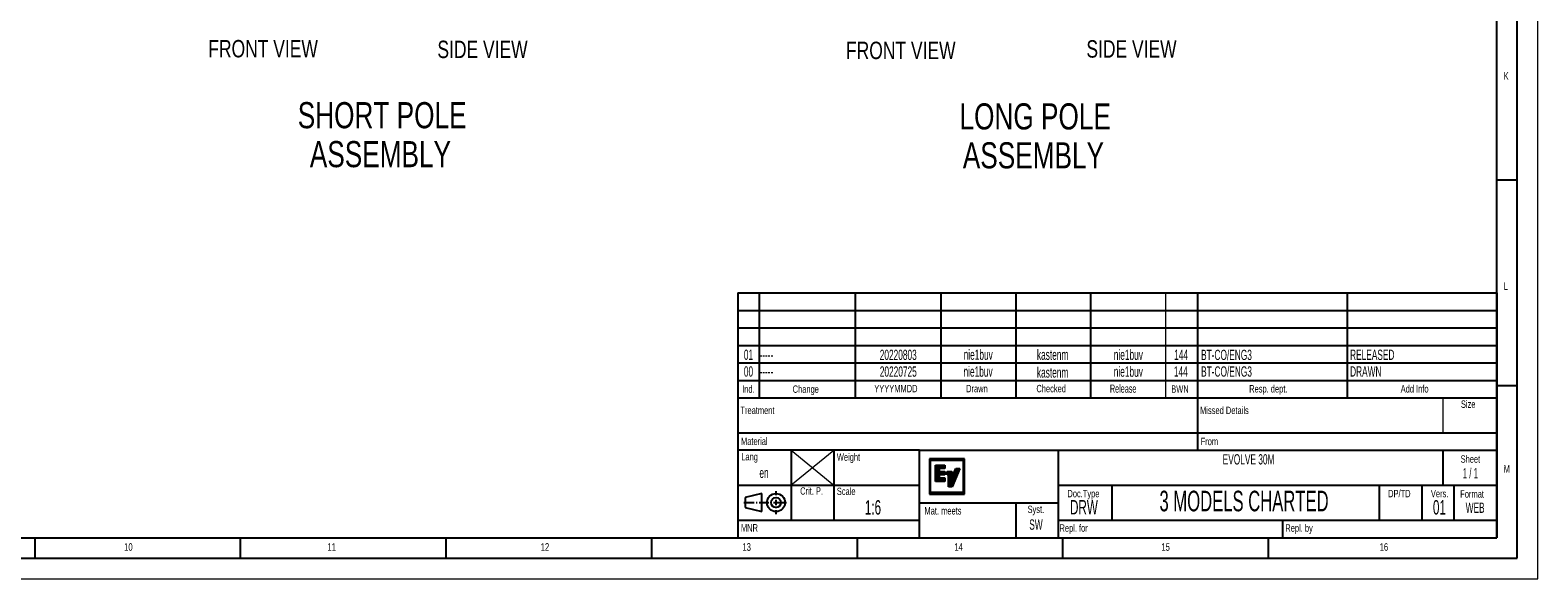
# Model space of a CAD drawing. Header units: millimetres. Extents: x 0 to 5046, y 0 to 3564.
# Tile 11 of 17: x 2846 to 5046, y 0 to 800. Entities that reach past the tile are written whole.
import ezdxf

# ---------------------------------------------------------------- set-up
doc = ezdxf.new("R2010")
doc.units = ezdxf.units.MM
doc.header["$LTSCALE"] = 6
doc.layers.add('FORMAT', color=7, linetype='Continuous')
doc.layers.add('SLD-0', color=7, linetype='Continuous')
doc.styles.add('SLDTEXTSTYLE0', font='TXT', dxfattribs={"width": 0.75})
doc.styles.add('SLDTEXTSTYLE1', font='TXT', dxfattribs={"width": 0.605})
doc.styles.add('SLDTEXTSTYLE2', font='TXT', dxfattribs={"width": 0.563})

# ---------------------------------------------------------------- blocks, each defined once
blk = doc.blocks.new('Block2')
at = {"linetype": 'Continuous', "true_color": 0xffffff}
h = blk.add_hatch(color=7, dxfattribs=at)
h.paths.add_polyline_path([(0, 51.3), (0, 0), (50.9, 0), (50.9, 51.3)], flags=0)
h.paths.add_polyline_path([(49, 49.6), (49, 2.2), (1.7, 2.2), (1.7, 49.6)], flags=0)
for points in [[(8.9, 18.6), (8.9, 18.6), (8.9, 18.6), (8.9, 18.6), (8.9, 18.7), (8.9, 42), (8.9, 42.1), (8.9, 42.1), (8.9, 42.1), (9, 42.2), (9, 42.2), (9, 42.2), (9.1, 42.2), (9.1, 42.2), (22.4, 42.2), (22.4, 42.2), (22.4, 42.2), (22.5, 42.2), (22.5, 42.2), (22.5, 42.1), (22.5, 42.1), (22.5, 42.1), (22.5, 42), (22.5, 42), (22.5, 37.4), (22.5, 37.4), (22.5, 37.4), (22.5, 37.3), (22.5, 37.3), (22.5, 37.3), (22.4, 37.2), (22.4, 37.2), (22.4, 37.2), (14.3, 37.2), (14.3, 37.2), (14.3, 37.2), (14.2, 37.2), (14.2, 37.2), (14.2, 37.1), (14.2, 37.1), (14.2, 37.1), (14.2, 37), (14.2, 33.3), (14.2, 33.2), (14.2, 33.2), (14.2, 33.2), (14.2, 33.2), (14.2, 33.1), (14.2, 33.1), (14.3, 33.1), (14.3, 33.1), (14.3, 33.1), (22.4, 33.1), (22.4, 33.1), (22.4, 33.1), (22.5, 33), (22.5, 33), (22.5, 33), (22.5, 32.9), (22.5, 32.9), (22.5, 32.9), (22.5, 32.9), (22.5, 28.2), (22.5, 28.2), (22.5, 28.1), (22.5, 28.1), (22.5, 28.1), (22.5, 28), (22.4, 28), (22.4, 28), (22.4, 28), (14.3, 28), (14.3, 28), (14.2, 28), (14.2, 28), (14.2, 27.9), (14.1, 27.9), (14.1, 27.9), (14.1, 27.8), (14.1, 27.8), (14.1, 23.8), (14.1, 23.8), (14.1, 23.8), (14.1, 23.7), (14.1, 23.7), (14.2, 23.7), (14.2, 23.7), (14.2, 23.6), (14.3, 23.6), (14.3, 23.6), (22.4, 23.6), (22.4, 23.6), (22.5, 23.6), (22.5, 23.6), (22.5, 23.6), (22.6, 23.5), (22.6, 23.5), (22.6, 23.5), (22.6, 23.4), (22.6, 23.4), (22.6, 18.7), (22.6, 18.6), (22.6, 18.6), (22.6, 18.6), (22.5, 18.5), (22.5, 18.5), (22.5, 18.5), (22.4, 18.5), (22.4, 18.5), (9.1, 18.5), (9.1, 18.5), (9, 18.5), (9, 18.5), (9, 18.5)], [(44.2, 37.4), (44.2, 37.4), (44.2, 37.3), (44.2, 37.3), (32.9, 10.8), (32.9, 10.8), (32.9, 10.8), (32.8, 10.8), (32.8, 10.7), (32.8, 10.7), (32.7, 10.7), (27.9, 10.7), (27.9, 10.7), (27.9, 10.7), (27.8, 10.8), (27.8, 10.8), (27.8, 10.8), (27.8, 10.8), (27.8, 10.9), (27.8, 10.9), (27.8, 10.9), (27.7, 11), (27.7, 11), (27.7, 27.9), (25.8, 27.9), (25.7, 27.9), (25.7, 27.9), (25.7, 28), (25.6, 28), (25.6, 28), (25.6, 28), (25.6, 28.1), (25.6, 28.1), (25.6, 28.1), (25.6, 28.2), (25.6, 28.2), (25.6, 32.9), (25.6, 32.9), (25.6, 32.9), (25.6, 33), (25.6, 33), (25.6, 33), (25.7, 33), (25.7, 33), (25.7, 33), (32.5, 33), (32.5, 33), (32.6, 33), (32.6, 33), (32.6, 33), (32.7, 33), (32.7, 32.9), (32.7, 32.9), (32.7, 32.9), (32.7, 32.8), (32.7, 32.8), (32.7, 32.8), (32.7, 24.8), (32.7, 24.8), (32.7, 24.8), (32.8, 24.8), (32.8, 24.7), (32.8, 24.7), (32.8, 24.7), (32.9, 24.7), (32.9, 24.7), (32.9, 24.7), (33, 24.7), (33, 24.7), (33, 24.8), (33.1, 24.8), (33.1, 24.8), (38.5, 37.5), (38.5, 37.6), (38.6, 37.6), (38.6, 37.6), (38.6, 37.6), (38.7, 37.6), (38.7, 37.6), (44, 37.6), (44, 37.6), (44, 37.6), (44.1, 37.6), (44.1, 37.6), (44.1, 37.6), (44.1, 37.5), (44.1, 37.5), (44.2, 37.5), (44.2, 37.4), (44.2, 37.4), (44.2, 37.4)]]:
    blk.add_hatch(color=7, dxfattribs=at).paths.add_polyline_path(points, flags=0)
at = {"layer": 'SLD-0', "color": 7, "true_color": 0xffffff}
for p, q in [((50.9, 51.3), (0, 51.3)), ((0, 51.3), (0, 0)), ((1.7, 2.2), (1.7, 49.6)), ((1.7, 49.6), (49, 49.6)), ((49, 49.6), (49, 2.2)), ((50.9, 0), (50.9, 51.3)), ((8.9, 42.1), (9, 42.2)), ((8.9, 42), (8.9, 42.1)), ((8.9, 42.1), (8.9, 42.1)), ((8.9, 42.1), (8.9, 42.1)), ((8.9, 18.7), (8.9, 42)), ((9, 42.2), (9, 42.2)), ((9, 42.2), (9, 42.2)), ((9, 42.2), (9.1, 42.2)), ((9.1, 42.2), (9.1, 42.2)), ((9.1, 42.2), (22.4, 42.2)), ((14.2, 27.9), (14.1, 27.9)), ((14.1, 27.9), (14.1, 27.9)), ((14.1, 27.9), (14.1, 27.8)), ((14.1, 27.8), (14.1, 27.8)), ((14.1, 27.8), (14.1, 23.8)), ((14.1, 23.8), (14.1, 23.8)), ((14.1, 23.8), (14.1, 23.8)), ((14.1, 23.8), (14.1, 23.7)), ((14.1, 23.7), (14.1, 23.7)), ((14.1, 23.7), (14.2, 23.7)), ((14.3, 37.2), (14.2, 37.2)), ((14.2, 37.2), (14.2, 37.2)), ((14.2, 37.2), (14.2, 37.1)), ((14.2, 37.1), (14.2, 37.1)), ((14.2, 37.1), (14.2, 37.1)), ((14.2, 37.1), (14.2, 37)), ((14.2, 37), (14.2, 33.3)), ((14.2, 33.3), (14.2, 33.2)), ((14.2, 33.2), (14.2, 33.2)), ((14.2, 33.2), (14.2, 33.2)), ((14.2, 33.2), (14.2, 33.2)), ((14.2, 33.2), (14.2, 33.1)), ((14.2, 33.1), (14.2, 33.1)), ((14.2, 33.1), (14.3, 33.1)), ((14.3, 28), (14.2, 28)), ((14.2, 28), (14.2, 28)), ((14.2, 28), (14.2, 27.9)), ((14.2, 23.7), (14.2, 23.7)), ((14.2, 23.7), (14.2, 23.6)), ((14.2, 23.6), (14.3, 23.6)), ((22.4, 37.2), (14.3, 37.2)), ((14.3, 37.2), (14.3, 37.2)), ((14.3, 37.2), (14.3, 37.2)), ((14.3, 33.1), (14.3, 33.1)), ((14.3, 33.1), (14.3, 33.1)), ((14.3, 33.1), (22.4, 33.1)), ((22.4, 28), (14.3, 28)), ((14.3, 28), (14.3, 28)), ((14.3, 23.6), (14.3, 23.6)), ((14.3, 23.6), (22.4, 23.6)), ((22.4, 42.2), (22.4, 42.2)), ((22.4, 42.2), (22.4, 42.2)), ((22.4, 42.2), (22.5, 42.2)), ((22.5, 37.3), (22.4, 37.2)), ((22.4, 37.2), (22.4, 37.2)), ((22.4, 37.2), (22.4, 37.2)), ((22.4, 33.1), (22.4, 33.1)), ((22.4, 33.1), (22.4, 33.1)), ((22.4, 33.1), (22.5, 33)), ((22.5, 28), (22.4, 28)), ((22.4, 28), (22.4, 28)), ((22.4, 28), (22.4, 28)), ((22.4, 23.6), (22.4, 23.6)), ((22.4, 23.6), (22.5, 23.6)), ((22.5, 42.2), (22.5, 42.2)), ((22.5, 42.2), (22.5, 42.1)), ((22.5, 42.1), (22.5, 42.1)), ((22.5, 42.1), (22.5, 42.1)), ((22.5, 42.1), (22.5, 42)), ((22.5, 42), (22.5, 42)), ((22.5, 42), (22.5, 37.4)), ((22.5, 37.4), (22.5, 37.4)), ((22.5, 37.4), (22.5, 37.4)), ((22.5, 37.4), (22.5, 37.3)), ((22.5, 37.3), (22.5, 37.3)), ((22.5, 37.3), (22.5, 37.3)), ((22.5, 33), (22.5, 33)), ((22.5, 33), (22.5, 33)), ((22.5, 33), (22.5, 32.9)), ((22.5, 32.9), (22.5, 32.9)), ((22.5, 32.9), (22.5, 32.9)), ((22.5, 32.9), (22.5, 32.9)), ((22.5, 32.9), (22.5, 28.2)), ((22.5, 28.2), (22.5, 28.2)), ((22.5, 28.2), (22.5, 28.1)), ((22.5, 28.1), (22.5, 28.1)), ((22.5, 28.1), (22.5, 28.1)), ((22.5, 28.1), (22.5, 28)), ((22.5, 23.6), (22.5, 23.6)), ((22.5, 23.6), (22.5, 23.6)), ((22.5, 23.6), (22.6, 23.5)), ((22.6, 23.5), (22.6, 23.5)), ((22.6, 23.5), (22.6, 23.5)), ((22.6, 23.5), (22.6, 23.4)), ((22.6, 23.4), (22.6, 23.4)), ((22.6, 23.4), (22.6, 18.7)), ((25.6, 32.9), (25.6, 33)), ((25.6, 33), (25.6, 33)), ((25.6, 33), (25.6, 33)), ((25.6, 33), (25.7, 33)), ((25.6, 28.2), (25.6, 32.9)), ((25.6, 32.9), (25.6, 32.9)), ((25.6, 32.9), (25.6, 32.9)), ((25.6, 28.1), (25.6, 28.2)), ((25.6, 28.2), (25.6, 28.2)), ((25.6, 28), (25.6, 28.1)), ((25.6, 28.1), (25.6, 28.1)), ((25.6, 28.1), (25.6, 28.1)), ((25.7, 28), (25.6, 28)), ((25.6, 28), (25.6, 28)), ((25.6, 28), (25.6, 28)), ((25.7, 33), (25.7, 33)), ((25.7, 33), (25.7, 33)), ((25.7, 33), (32.5, 33)), ((25.7, 27.9), (25.7, 28)), ((25.8, 27.9), (25.7, 27.9)), ((25.7, 27.9), (25.7, 27.9)), ((27.7, 27.9), (25.8, 27.9)), ((27.7, 11), (27.7, 27.9)), ((32.5, 33), (32.5, 33)), ((32.5, 33), (32.6, 33)), ((32.6, 33), (32.6, 33)), ((32.6, 33), (32.6, 33)), ((32.6, 33), (32.7, 33)), ((32.7, 33), (32.7, 32.9)), ((32.7, 32.9), (32.7, 32.9)), ((32.7, 32.9), (32.7, 32.9)), ((32.7, 32.9), (32.7, 32.8)), ((32.7, 32.8), (32.7, 32.8)), ((32.7, 32.8), (32.7, 32.8)), ((32.7, 32.8), (32.7, 24.8)), ((32.7, 24.8), (32.7, 24.8)), ((32.7, 24.8), (32.7, 24.8)), ((32.7, 24.8), (32.8, 24.8)), ((32.8, 24.8), (32.8, 24.7)), ((32.8, 24.7), (32.8, 24.7)), ((32.8, 24.7), (32.8, 24.7)), ((32.8, 24.7), (32.9, 24.7)), ((44.2, 37.3), (32.9, 10.8)), ((32.9, 24.7), (32.9, 24.7)), ((32.9, 24.7), (32.9, 24.7)), ((32.9, 24.7), (33, 24.7)), ((33, 24.7), (33, 24.8)), ((33, 24.8), (33.1, 24.8)), ((33, 24.7), (33, 24.7)), ((33.1, 24.8), (38.5, 37.5)), ((33.1, 24.8), (33.1, 24.8)), ((38.5, 37.5), (38.5, 37.6)), ((38.5, 37.6), (38.6, 37.6)), ((38.6, 37.6), (38.6, 37.6)), ((38.6, 37.6), (38.6, 37.6)), ((38.6, 37.6), (38.7, 37.6)), ((38.7, 37.6), (38.7, 37.6)), ((38.7, 37.6), (44, 37.6)), ((44, 37.6), (44, 37.6)), ((44, 37.6), (44, 37.6)), ((44, 37.6), (44.1, 37.6)), ((44.1, 37.6), (44.1, 37.6)), ((44.1, 37.6), (44.1, 37.6)), ((44.1, 37.6), (44.1, 37.5)), ((44.1, 37.5), (44.1, 37.5)), ((44.1, 37.5), (44.2, 37.5)), ((44.2, 37.5), (44.2, 37.4)), ((44.2, 37.4), (44.2, 37.3)), ((44.2, 37.4), (44.2, 37.4)), ((44.2, 37.4), (44.2, 37.4)), ((44.2, 37.4), (44.2, 37.4)), ((44.2, 37.4), (44.2, 37.4)), ((44.2, 37.3), (44.2, 37.3)), ((0, 0), (50.9, 0)), ((49, 2.2), (1.7, 2.2)), ((8.9, 18.6), (8.9, 18.7)), ((8.9, 18.6), (8.9, 18.6)), ((8.9, 18.6), (8.9, 18.6)), ((9, 18.5), (8.9, 18.6)), ((8.9, 18.6), (8.9, 18.6)), ((9.1, 18.5), (9, 18.5)), ((9, 18.5), (9, 18.5)), ((9, 18.5), (9, 18.5)), ((22.4, 18.5), (9.1, 18.5)), ((9.1, 18.5), (9.1, 18.5)), ((22.5, 18.5), (22.4, 18.5)), ((22.4, 18.5), (22.4, 18.5)), ((22.6, 18.6), (22.5, 18.5)), ((22.5, 18.5), (22.5, 18.5)), ((22.5, 18.5), (22.5, 18.5)), ((22.6, 18.7), (22.6, 18.6)), ((22.6, 18.6), (22.6, 18.6)), ((22.6, 18.6), (22.6, 18.6)), ((27.8, 10.9), (27.7, 11)), ((27.7, 11), (27.7, 11)), ((27.8, 10.8), (27.8, 10.9)), ((27.8, 10.9), (27.8, 10.9)), ((27.8, 10.9), (27.8, 10.9)), ((27.9, 10.7), (27.8, 10.8)), ((27.8, 10.8), (27.8, 10.8)), ((27.8, 10.8), (27.8, 10.8)), ((27.8, 10.8), (27.8, 10.8)), ((32.7, 10.7), (27.9, 10.7)), ((27.9, 10.7), (27.9, 10.7)), ((27.9, 10.7), (27.9, 10.7)), ((32.8, 10.7), (32.7, 10.7)), ((32.9, 10.8), (32.8, 10.8)), ((32.8, 10.8), (32.8, 10.7)), ((32.8, 10.7), (32.8, 10.7)), ((32.9, 10.8), (32.9, 10.8)), ((32.9, 10.8), (32.9, 10.8))]:
    blk.add_line(p, q, dxfattribs=at)
blk = doc.blocks.new('SW_NOTE_0_8')
at = {"layer": 'SLD-0', "color": 0, "char_height": 38.1, "attachment_point": 2, "style": 'SLDTEXTSTYLE0'}
for s, insert in [('SHORT POLE', (146.4, 49.1)), ('ASSEMBLY', (143.9, -7.7))]:
    blk.add_mtext(s, dxfattribs=dict(at, insert=insert))
blk = doc.blocks.new('SW_NOTE_0_9')
at = {"layer": 'SLD-0', "color": 0, "char_height": 38.1, "attachment_point": 2, "style": 'SLDTEXTSTYLE0'}
for s, insert in [('LONG POLE', (142.9, 49.1)), ('ASSEMBLY', (140.3, -7.7))]:
    blk.add_mtext(s, dxfattribs=dict(at, insert=insert))

msp = doc.modelspace()

# ---------------------------------------------------------------- linework, layer by layer
at = {"color": 7, "linetype": 'Continuous', "lineweight": 18}
for p, q in [((5046.000025, 0.00006), (5046.000025, 3564.00006)), ((0.000025, 0.00006), (5046.000025, 0.00006))]:
    msp.add_line(p, q, dxfattribs=at)
at = {"layer": 'FORMAT'}
for p, q in [((5016.000025, 30.00006), (5016.000025, 3534.00006)), ((4986.000025, 60.00006), (4986.000025, 3504.00006)), ((4986, 582), (5016, 582)), ((3878.400025, 417.00006), (3878.400025, 85.50006)), ((3878.400025, 417.00006), (4986.000025, 417.00006)), ((3878.400025, 417.00006), (4986.000025, 417.00006)), ((3878.400025, 417.00006), (4986.000025, 417.00006)), ((3909.600025, 417.00006), (3909.600025, 264.00006)), ((4050.000025, 417.00006), (4050.000025, 264.00006)), ((4174.800025, 417.00006), (4174.800025, 264.00006)), ((4284.000025, 417.00006), (4284.000025, 264.00006)), ((4393.200025, 417.00006), (4393.200025, 264.00006)), ((4549.200025, 417.00006), (4549.200025, 264.00006)), ((4767.600025, 417.00006), (4767.600025, 264.00006)), ((4986.000025, 417.00006), (4986.000025, 60.00006)), ((3878.400025, 391.50006), (4986.000025, 391.50006)), ((3878.400025, 391.50006), (4986.000025, 391.50006)), ((4549.200025, 391.50006), (4549.200025, 264.00006)), ((3878.400025, 366.00006), (4986.000025, 366.00006)), ((3878.400025, 340.50006), (4986.000025, 340.50006)), ((3878.400025, 315.00006), (4986.000025, 315.00006)), ((3878.400025, 289.50006), (4986.000025, 289.50006)), ((4986, 282), (5016, 282)), ((3878.400025, 264.00006), (4986.000025, 264.00006)), ((4549.200025, 264.00006), (4549.200025, 187.50006)), ((3878.400025, 213.00006), (4986.000025, 213.00006)), ((4143.600025, 187.50006), (3878.400025, 187.50006)), ((3956.400025, 187.50006), (3956.400025, 85.50006)), ((4018.800025, 187.50006), (4018.800025, 85.50006)), ((4143.600025, 111.00006), (4143.600025, 187.50006)), ((4143.600025, 187.50006), (4346.400025, 187.50006)), ((4346.400025, 111.00006), (4346.400025, 187.50006)), ((4346.400025, 187.50006), (4986.000025, 187.50006)), ((4908.000025, 136.50006), (4908.000025, 187.50006)), ((3878.400025, 136.50006), (4143.600025, 136.50006)), ((4346.400025, 136.50006), (4986.000025, 136.50006)), ((4424.400025, 136.50006), (4424.400025, 85.50006)), ((4814.400025, 136.50006), (4814.400025, 85.50006)), ((4876.800025, 136.50006), (4876.800025, 85.50006)), ((4923.600025, 136.50006), (4923.600025, 85.50006)), ((3887.411367, 111.265918), (3902.388845, 111.265918)), ((3913.428845, 124.465918), (3889.428845, 118.465918)), ((3889.428845, 118.465918), (3889.428845, 104.065918)), ((3905.268845, 111.265918), (3906.708845, 111.265918)), ((3909.588845, 111.265918), (3923.604845, 111.265918)), ((3913.428845, 98.065918), (3913.428845, 124.465918)), ((3926.484845, 111.265918), (3927.924845, 111.265918)), ((3930.804845, 111.265918), (3949.811367, 111.265918)), ((3934.308845, 122.209918), (3934.308845, 127.777918)), ((3934.308845, 117.889918), (3934.308845, 119.329918)), ((3934.308845, 107.473918), (3934.308845, 115.009918)), ((4143.600025, 60.00006), (4143.600025, 111.00006)), ((4143.600025, 111.00006), (4346.400025, 111.00006)), ((4284.000025, 111.00006), (4284.000025, 60.00006)), ((4346.400025, 60.00006), (4346.400025, 111.00006)), ((3889.428845, 104.065918), (3913.428845, 98.065918)), ((3934.308845, 103.153918), (3934.308845, 104.593918)), ((3934.308845, 94.177918), (3934.308845, 100.273918)), ((3878.400025, 85.50006), (3878.400025, 60.00006)), ((3878.400025, 85.50006), (4143.600025, 85.50006)), ((4346.400025, 85.50006), (4986.000025, 85.50006)), ((4674.000025, 60.00006), (4674.000025, 85.50006)), ((120.000025, 60.00006), (4986.000025, 60.00006)), ((2853.000025, 30.00006), (2853.000025, 60.00006)), ((3153.000025, 30.00006), (3153.000025, 60.00006)), ((3453.000025, 30.00006), (3453.000025, 60.00006)), ((3753.000025, 30.00006), (3753.000025, 60.00006)), ((3878.400025, 60.00006), (4986.000025, 60.00006)), ((4053.000025, 30.00006), (4053.000025, 60.00006)), ((4353.000025, 30.00006), (4353.000025, 60.00006)), ((4653.000025, 30.00006), (4653.000025, 60.00006)), ((90.000025, 30.00006), (5016.000025, 30.00006))]:
    msp.add_line(p, q, dxfattribs=at)
at = {"layer": 'FORMAT', "lineweight": 18}
for p, q in [((4502.400025, 417.00006), (4502.400025, 264.00006)), ((4908.000025, 213.00006), (4908.000025, 264.00006)), ((3955.891553, 136.50006), (4018.800025, 187.50006)), ((3956.400025, 187.50006), (4018.800025, 136.50006))]:
    msp.add_line(p, q, dxfattribs=at)
at = {"layer": 'FORMAT', "color": 7}
for p, q in [((3887.411367, 111.265918), (3902.388845, 111.265918)), ((3913.428845, 124.465918), (3889.428845, 118.465918)), ((3889.428845, 118.465918), (3889.428845, 104.065918)), ((3905.268845, 111.265918), (3906.708845, 111.265918)), ((3909.588845, 111.265918), (3923.604845, 111.265918)), ((3913.428845, 98.065918), (3913.428845, 124.465918)), ((3926.484845, 111.265918), (3927.924845, 111.265918)), ((3930.804845, 111.265918), (3949.811367, 111.265918)), ((3934.308845, 122.209918), (3934.308845, 127.777918)), ((3934.308845, 117.889918), (3934.308845, 119.329918)), ((3934.308845, 107.473918), (3934.308845, 115.009918)), ((3889.428845, 104.065918), (3913.428845, 98.065918)), ((3934.308845, 103.153918), (3934.308845, 104.593918)), ((3934.308845, 94.177918), (3934.308845, 100.273918))]:
    msp.add_line(p, q, dxfattribs=at)
for radius in [13.2, 7.2]:
    msp.add_circle((3934.308845, 111.265918), radius, dxfattribs=at)
at = {"layer": 'FORMAT'}
for radius in [13.2, 7.2]:
    msp.add_circle((3934.308845, 111.265918), radius, dxfattribs=at)

# ---------------------------------------------------------------- block references
at = {"color": 7, "linetype": 'Continuous'}
msp.add_blockref('Block2', (4158.24168, 123.563343), dxfattribs=at)
at = {"layer": 'SLD-0', "color": 7}
for name, p in [('SW_NOTE_0_8', (3213.089038, 646.190321)), ('SW_NOTE_0_9', (4169.589876, 644.439686))]:
    msp.add_blockref(name, p, dxfattribs=at)

# ---------------------------------------------------------------- texts
at = {"layer": 'FORMAT'}
for s, insert, char_height, attachment_point, style in [('K', (4995.99991, 739.008146), 11.1125, 1, 'SLDTEXTSTYLE0'), ('L', (4995.99991, 432.392802), 11.1125, 1, 'SLDTEXTSTYLE0'), ('01', (3894.098561, 334.337415), 15, 2, 'SLDTEXTSTYLE1'), ('20220803', (4112.620553, 334.198185), 15, 2, 'SLDTEXTSTYLE1'), ('nie1buv', (4229.314122, 334.455614), 15, 2, 'SLDTEXTSTYLE1'), ('kastenm', (4337.955284, 334.40175), 15, 2, 'SLDTEXTSTYLE1'), ('nie1buv', (4448.451361, 334.384565), 15, 2, 'SLDTEXTSTYLE1'), ('144', (4525.422506, 334.310568), 15, 2, 'SLDTEXTSTYLE1'), ('BT-CO/ENG3', (4554.563316, 334.132348), 15, 1, 'SLDTEXTSTYLE1'), ('RELEASED', (4771.981545, 334.271601), 15, 1, 'SLDTEXTSTYLE1'), ('00', (3894.098561, 309.9581), 15, 2, 'SLDTEXTSTYLE1'), ('-----', (3910.094439, 334.337415), 15, 1, 'SLDTEXTSTYLE1'), ('20220725', (4112.708211, 309.794262), 15, 2, 'SLDTEXTSTYLE1'), ('nie1buv', (4229.147486, 309.798205), 15, 2, 'SLDTEXTSTYLE1'), ('kastenm', (4337.94903, 308.496571), 15, 2, 'SLDTEXTSTYLE1'), ('nie1buv', (4448.408411, 309.693566), 15, 2, 'SLDTEXTSTYLE1'), ('144', (4525.036157, 310.026377), 15, 2, 'SLDTEXTSTYLE1'), ('BT-CO/ENG3', (4554.604641, 309.886919), 15, 1, 'SLDTEXTSTYLE1'), ('DRAWN', (4771.981545, 309.952225), 15, 1, 'SLDTEXTSTYLE1'), ('-----', (3910.094439, 309.9581), 15, 1, 'SLDTEXTSTYLE1'), ('Ind.', (3894.061398, 282.09955), 10.8, 2, 'SLDTEXTSTYLE1'), ('Change', (3958.538164, 282.09955), 10.8, 1, 'SLDTEXTSTYLE1'), ('YYYYMMDD', (4077.678206, 282.890226), 10.8, 1, 'SLDTEXTSTYLE1'), ('Drawn', (4211.644986, 282.890226), 10.8, 1, 'SLDTEXTSTYLE1'), ('Checked', (4314.248822, 282.890226), 10.8, 1, 'SLDTEXTSTYLE1'), ('Release', (4421.509662, 283.4293), 12, 1, 'SLDTEXTSTYLE1'), ('BWN', (4511.017063, 282.229086), 10.8, 1, 'SLDTEXTSTYLE1'), ('Resp. dept.', (4624.76891, 282.553082), 10.8, 1, 'SLDTEXTSTYLE1'), ('Add Info', (4845.846841, 282.553082), 10.8, 1, 'SLDTEXTSTYLE1'), ('Treatment', (3882.324856, 251.139322), 10.8, 1, 'SLDTEXTSTYLE1'), ('Missed Details', (4553.124856, 251.139322), 10.8, 1, 'SLDTEXTSTYLE1'), ('Size', (4933.745987, 260.185807), 10.8, 1, 'SLDTEXTSTYLE1'), ('Material', (3883.146472, 206.064929), 10.8, 1, 'SLDTEXTSTYLE1'), ('From', (4553.946472, 205.769872), 10.8, 1, 'SLDTEXTSTYLE1'), ('Lang', (3883.554711, 183.524615), 10.8, 1, 'SLDTEXTSTYLE1'), ('Weight', (4023.022452, 182.986292), 10.8, 1, 'SLDTEXTSTYLE1'), ('EVOLVE 30M', (4623.889092, 181.802765), 15, 2, 'SLDTEXTSTYLE1'), ('Sheet', (4947.591484, 180.089276), 10.8, 2, 'SLDTEXTSTYLE1'), ('en', (3916.774979, 162.074761), 15, 2, 'SLDTEXTSTYLE1'), ('1 / 1', (4947.53272, 161.578316), 15, 2, 'SLDTEXTSTYLE2'), ('M', (4995.99991, 165.919606), 11.1125, 1, 'SLDTEXTSTYLE0'), ('Crit. P.', (3969.47183, 133.552546), 10.8, 1, 'SLDTEXTSTYLE1'), ('Scale', (4023.022452, 133.046867), 10.8, 1, 'SLDTEXTSTYLE1'), ('1:6', (4075.774299, 114.723585), 21, 2, 'SLDTEXTSTYLE1'), ('DRW', (4383.632307, 114.925748), 21, 2, 'SLDTEXTSTYLE1'), ('Doc.Type', (4359.51308, 129.753427), 10.8, 1, 'SLDTEXTSTYLE1'), ('3 MODELS CHARTED', (4617.265004, 128.497288), 30, 2, 'SLDTEXTSTYLE1'), ('DP/TD', (4827.51308, 129.753427), 10.8, 1, 'SLDTEXTSTYLE1'), ('01', (4902.355811, 114.816862), 21, 2, 'SLDTEXTSTYLE1'), ('Vers.', (4889.91308, 129.753427), 10.8, 1, 'SLDTEXTSTYLE1'), ('WEB', (4954.479529, 111.201139), 15, 2, 'SLDTEXTSTYLE1'), ('Format', (4932.714756, 129.193475), 10.8, 1, 'SLDTEXTSTYLE1'), ('Mat. meets', (4150.868535, 104.612397), 10.8, 1, 'SLDTEXTSTYLE1'), ('Syst.', (4301.339357, 106.761519), 10.8, 1, 'SLDTEXTSTYLE1'), ('MNR', (3883.027445, 79.771313), 10.8, 1, 'SLDTEXTSTYLE1'), ('SW', (4313.589282, 86.574633), 15, 2, 'SLDTEXTSTYLE1'), ('Repl. for', (4347.918311, 79.46352), 10.8, 1, 'SLDTEXTSTYLE1'), ('Repl. by', (4677.535177, 79.46352), 10.8, 1, 'SLDTEXTSTYLE1'), ('10', (2983.049551, 52.008188), 11.1125, 1, 'SLDTEXTSTYLE0'), ('11', (3279.752141, 52.008188), 11.1125, 1, 'SLDTEXTSTYLE0'), ('12', (3590.894371, 52.008188), 11.1125, 1, 'SLDTEXTSTYLE0'), ('13', (3885.279284, 52.008188), 11.1125, 1, 'SLDTEXTSTYLE0'), ('14', (4194.455682, 52.008188), 11.1125, 1, 'SLDTEXTSTYLE0'), ('15', (4496.605344, 52.008188), 11.1125, 1, 'SLDTEXTSTYLE0'), ('16', (4815.150725, 52.008188), 11.1125, 1, 'SLDTEXTSTYLE0')]:
    msp.add_mtext(s, dxfattribs=dict(at, insert=insert, char_height=char_height, attachment_point=attachment_point, style=style))
at = {"layer": 'SLD-0', "color": 7, "char_height": 25.4, "style": 'SLDTEXTSTYLE0'}
for s, insert, attachment_point in [('FRONT VIEW', (3185.761785, 785.946047), 2), ('SIDE VIEW', (3440.163653, 784.927086), 1), ('FRONT VIEW', (4036.373735, 783.423863), 1), ('SIDE VIEW', (4387.221816, 785.579681), 1)]:
    msp.add_mtext(s, dxfattribs=dict(at, insert=insert, attachment_point=attachment_point))

doc.saveas('drawing.dxf')
